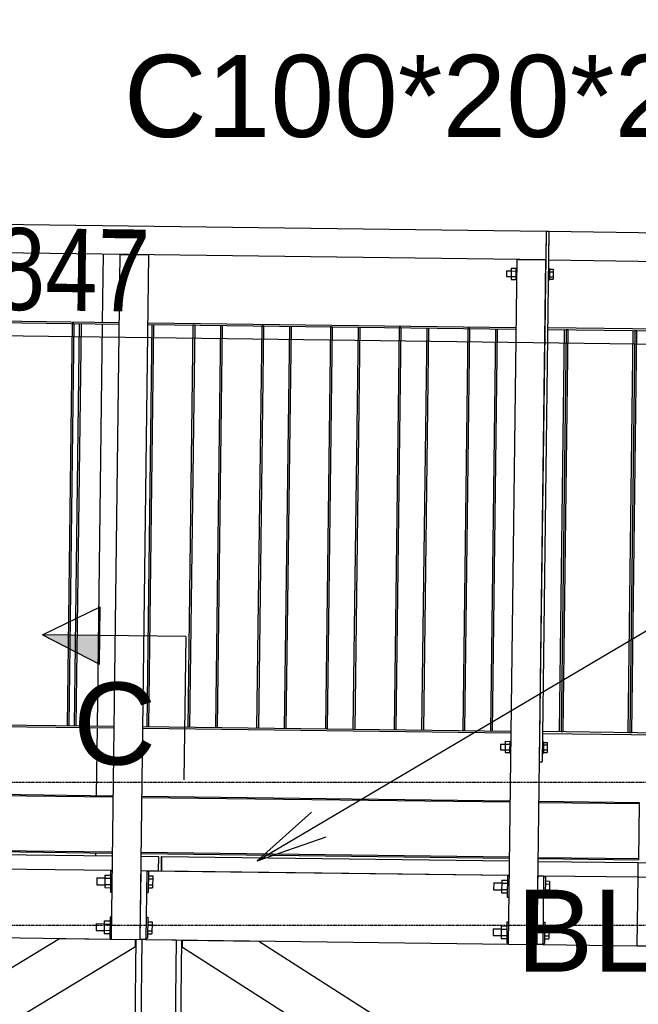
# Model space of a CAD drawing. Header units: millimetres. Extents: x -32861 to 254386, y 0 to 15445.
# Tile 18 of 67: x 119007 to 120087, y 9737 to 11456. Entities that reach past the tile are written whole.
import ezdxf

# ---------------------------------------------------------------- set-up
doc = ezdxf.new("R2010")
doc.units = ezdxf.units.MM
doc.linetypes.add('DXK_LINE_DOT3', pattern=[5.9187, 2.979, -0.9799, 0.9799, -0.9799])
doc.styles.add('Arial', font='ARIAL.TTF', dxfattribs={"height": 0.2})
doc.styles.add('Arial Narrow', font='ARIALN.TTF', dxfattribs={"height": 0.2})

# ---------------------------------------------------------------- blocks, each defined once
blk = doc.blocks.new('Part-53152 - 19489')
at = {"color": 7}
for p, q in [((119151.5, 10927.9), (119153, 11046.4)), ((119142.5, 10222.9), (119151.5, 10924.9)), ((119141, 10101.5), (119142.5, 10219.9)), ((119139.7, 9996.5), (119139.7, 10001.5))]:
    blk.add_line(p, q, dxfattribs=at)
blk = doc.blocks.new('Part-53243 - 19489')
at = {"color": 7}
blk.add_line((119949.3, 10212.7), (119958.2, 10914.6), dxfattribs=at)
blk = doc.blocks.new('Part-54209 - 19489')
at = {"color": 7}
for p, q in [((119931, 11086.5), (119930.4, 11036.5)), ((119931, 11086.5), (120176, 11083.4)), ((120176, 11083.4), (120175.3, 11033.4)), ((119930.4, 11036.5), (120175.3, 11033.4))]:
    blk.add_line(p, q, dxfattribs=at)
blk = doc.blocks.new('Part-19684 - 19489')
at = {"color": 7}
for p, q in [((119254.3, 9970), (119254.6, 9995)), ((119254.6, 9995), (119255.1, 9995)), ((120087, 9984.4), (120112, 9984.1)), ((120162, 9983.5), (120361.9, 9980.9)), ((120411.9, 9980.3), (120859.4, 9974.6)), ((120859.1, 9949.6), (120859.4, 9974.6)), ((120161.7, 9958.5), (120361.6, 9955.9)), ((120421.6, 9955.2), (120859.1, 9949.6))]:
    blk.add_line(p, q, dxfattribs=at)
blk = doc.blocks.new('Part-53245 - 19489')
at = {"color": 7}
for p, q in [((119709.3, 10215.7), (119718.3, 10917.7)), ((119712.3, 10215.7), (119721.3, 10917.6))]:
    blk.add_line(p, q, dxfattribs=at)
blk = doc.blocks.new('Part-53247 - 19489')
at = {"color": 7}
for p, q in [((119469.4, 10218.8), (119478.3, 10920.7)), ((119472.4, 10218.8), (119481.3, 10920.7))]:
    blk.add_line(p, q, dxfattribs=at)
blk = doc.blocks.new('Part-21095 - 19489')
at = {"color": 7}
for p, q in [((119076.2, 9851.3), (117670.3, 9002.6)), ((119209.2, 9849.6), (119076.2, 9851.3)), ((119209.1, 9838), (119209.2, 9849.6)), ((117801.6, 8988.4), (119209.1, 9838)), ((117670.3, 9002.6), (117670.2, 8990.1))]:
    blk.add_line(p, q, dxfattribs=at)
blk = doc.blocks.new('Part-53244 - 19489')
at = {"color": 7}
for p, q in [((119829.3, 10214.2), (119838.3, 10916.2)), ((119832.3, 10214.2), (119841.3, 10916.1))]:
    blk.add_line(p, q, dxfattribs=at)
blk = doc.blocks.new('Part-21098 - 19489')
at = {"color": 7}
for p, q in [((119291.1, 9837), (119291.2, 9848.5)), ((119424.2, 9846.8), (119291.2, 9848.5)), ((119291.1, 9837), (120674.9, 8952.9)), ((120808.1, 8962.7), (119424.2, 9846.8)), ((120807.9, 8951.2), (120808.1, 8962.7)), ((120674.9, 8952.9), (120807.9, 8951.2))]:
    blk.add_line(p, q, dxfattribs=at)
blk = doc.blocks.new('Part-54182 - 19489')
at = {"color": 7}
for p, q in [((119928.8, 10915), (120168.8, 10912)), ((120168.8, 10915), (119928.9, 10918)), ((120168.8, 10912), (120168.8, 10915))]:
    blk.add_line(p, q, dxfattribs=at)
blk = doc.blocks.new('Part-104676 - 19489')
at = {"color": 7}
for p, q in [((117800.5, 11063.6), (117801.1, 11108.2)), ((118222.5, 11108.2), (119926, 11086.6)), ((119926, 11086.6), (119925.4, 11036.6)), ((119925.4, 11036.6), (117800.5, 11063.6))]:
    blk.add_line(p, q, dxfattribs=at)
blk = doc.blocks.new('Part-53772 - 19489')
at = {"color": 7}
for p, q in [((119910.2, 9841.7), (119911.7, 9961.6)), ((119911.7, 9961.6), (119921.7, 9961.5)), ((119921.7, 9961.5), (119920.2, 9841.5)), ((119920.2, 9841.5), (119910.2, 9841.7))]:
    blk.add_line(p, q, dxfattribs=at)
blk = doc.blocks.new('Part-54299 - 19489')
at = {"color": 7}
for p, q in [((119926, 11086.6), (119914.2, 10160.6)), ((119931, 11086.5), (119919.2, 10160.6)), ((119926, 11086.6), (119931, 11086.5)), ((119914.2, 10160.6), (119919.2, 10160.6))]:
    blk.add_line(p, q, dxfattribs=at)
blk = doc.blocks.new('GridLine-21671 - 19489')
at = {"color": 6, "linetype": 'DXK_LINE_DOT3'}
blk.add_line((107475.6, 10125), (131043.5, 10125), dxfattribs=at)
blk = doc.blocks.new('Part-104716 - 19489')
at = {"color": 7}
for p, q in [((119309.5, 10922.9), (119300.6, 10220.9)), ((119312.5, 10922.8), (119303.6, 10220.9)), ((119312.5, 10922.8), (119309.5, 10922.9)), ((119303.6, 10220.9), (119300.6, 10220.9))]:
    blk.add_line(p, q, dxfattribs=at)
blk = doc.blocks.new('Part-20447 - 19489')
at = {"color": 7}
for p, q in [((119199.6, 9017), (119210.2, 9850.6)), ((119279, 8969.6), (119290.2, 9849.5))]:
    blk.add_line(p, q, dxfattribs=at)
blk = doc.blocks.new('Bolt-54300 - 19489')
at = {"color": 7}
for p, q in [((119854.7, 10196.2), (119854.4, 10176.6)), ((119854.7, 10196.2), (119862.7, 10196.1)), ((119862.7, 10196.3), (119862.4, 10176.3)), ((119862.7, 10196.3), (119864.7, 10196.3)), ((119919.7, 10195.6), (119921.7, 10195.5)), ((119921.7, 10195.5), (119921.4, 10175.5)), ((119921.7, 10194.2), (119928.1, 10194.1)), ((119928.1, 10194.1), (119927.8, 10176.8)), ((119846.6, 10190.8), (119846.5, 10181.5)), ((119846.5, 10181.5), (119854.5, 10181.4)), ((119846.6, 10191.5), (119846.6, 10190.8)), ((119846.6, 10191.5), (119854.6, 10191.4)), ((119854.4, 10176.6), (119862.4, 10176.5)), ((119854.5, 10181.5), (119862.5, 10181.4)), ((119854.6, 10191.3), (119862.6, 10191.2)), ((119862.4, 10176.3), (119864.4, 10176.3)), ((119919.4, 10175.6), (119921.4, 10175.5)), ((119921.4, 10176.9), (119927.8, 10176.8)), ((119921.5, 10181.2), (119927.9, 10181.1)), ((119921.6, 10189.9), (119928, 10189.8))]:
    blk.add_line(p, q, dxfattribs=at)
blk = doc.blocks.new('Part-53248 - 19489')
at = {"color": 7}
for p, q in [((119349.4, 10220.3), (119358.3, 10922.3)), ((119352.4, 10220.3), (119361.3, 10922.2))]:
    blk.add_line(p, q, dxfattribs=at)
blk = doc.blocks.new('Part-53747 - 19489')
at = {"color": 7}
for p, q in [((119254.8, 9970), (119255.1, 9995)), ((119255.1, 9995), (119862, 9987.3)), ((119912, 9986.6), (120087, 9984.4)), ((119254.8, 9970), (119861.7, 9962.3)), ((120086.7, 9959.4), (120087, 9984.4)), ((119921.7, 9961.5), (120086.7, 9959.4))]:
    blk.add_line(p, q, dxfattribs=at)
blk = doc.blocks.new('Part-53250 - 19489')
at = {"color": 7}
for p, q in [((119102.7, 10223.5), (119111.6, 10925.4)), ((119105.7, 10223.4), (119114.6, 10925.4))]:
    blk.add_line(p, q, dxfattribs=at)
blk = doc.blocks.new('Bolt-54301 - 19489')
at = {"color": 7}
for p, q in [((119857.1, 11017.4), (119857.1, 11016.8)), ((119857.1, 11017.4), (119865.1, 11017.3)), ((119865.2, 11022.1), (119864.9, 11002.5)), ((119865.1, 11017.2), (119873.1, 11017.1)), ((119865.2, 11022.1), (119873.2, 11022)), ((119873.2, 11022.2), (119872.9, 11002.2)), ((119873.2, 11022.2), (119875.2, 11022.2)), ((119930.2, 11021.5), (119932.2, 11021.5)), ((119932.2, 11021.5), (119931.9, 11001.5)), ((119932.2, 11020.1), (119938.6, 11020.1)), ((119938.6, 11020.1), (119938.3, 11002.7)), ((119857.1, 11016.8), (119857, 11007.4)), ((119857, 11007.4), (119865, 11007.3)), ((119864.9, 11002.5), (119872.9, 11002.4)), ((119865, 11007.4), (119873, 11007.3)), ((119872.9, 11002.2), (119874.9, 11002.2)), ((119929.9, 11001.5), (119931.9, 11001.5)), ((119931.9, 11002.8), (119938.3, 11002.7)), ((119932, 11007.1), (119938.4, 11007.1)), ((119932.1, 11015.8), (119938.5, 11015.7))]:
    blk.add_line(p, q, dxfattribs=at)
blk = doc.blocks.new('Part-104688 - 19489')
at = {"color": 7}
for p, q in [((119167.2, 9851.1), (119182.4, 11046)), ((119182.4, 11046), (119232.4, 11045.4)), ((119217.2, 9850.5), (119232.4, 11045.4)), ((119167.2, 9851.1), (119217.2, 9850.5))]:
    blk.add_line(p, q, dxfattribs=at)
blk = doc.blocks.new('Part-53249 - 19489')
at = {"color": 7}
for p, q in [((119229.4, 10221.8), (119238.3, 10923.8)), ((119232.4, 10221.8), (119241.3, 10923.7))]:
    blk.add_line(p, q, dxfattribs=at)
blk = doc.blocks.new('GridLine-21668 - 19489')
at = {"color": 6, "linetype": 'DXK_LINE_DOT3'}
blk.add_line((107475.6, 9875), (131044, 9875), dxfattribs=at)
blk = doc.blocks.new('Part-53242 - 19489')
at = {"color": 7}
blk.add_line((120069.3, 10211.2), (120078.2, 10913.1), dxfattribs=at)
blk = doc.blocks.new('Part-53246 - 19489')
at = {"color": 7}
for p, q in [((119589.4, 10217.3), (119598.3, 10919.2)), ((119592.4, 10217.2), (119601.3, 10919.2))]:
    blk.add_line(p, q, dxfattribs=at)
blk = doc.blocks.new('Part-53700 - 19489')
at = {"color": 7}
blk.add_line((120085.2, 9839.4), (120086.7, 9959.4), dxfattribs=at)
blk = doc.blocks.new('Part-53701 - 19489')
at = {"color": 7}
for p, q in [((117610.4, 9870.9), (117611.9, 9990.9)), ((117611.9, 9990.9), (117786.9, 9988.7)), ((117846.9, 9987.9), (118477.8, 9979.9)), ((118537.8, 9979.1), (119168.8, 9971.1)), ((119228.8, 9970.3), (119861.7, 9962.3)), ((119921.7, 9961.5), (120086.7, 9959.4)), ((120085.2, 9839.4), (120086.7, 9959.4)), ((117610.4, 9870.9), (117785.3, 9868.7)), ((117845.3, 9867.9), (118476.3, 9859.9)), ((118536.3, 9859.1), (119167.2, 9851.1)), ((119227.2, 9850.3), (119860.2, 9842.3)), ((119920.2, 9841.5), (120085.2, 9839.4))]:
    blk.add_line(p, q, dxfattribs=at)
blk = doc.blocks.new('Part-53708 - 19489')
at = {"color": 7}
for p, q in [((119220.2, 9850.4), (119207.6, 8860.5)), ((119227.2, 9850.3), (119280.2, 9849.7)), ((119280.2, 9849.7), (119267.6, 8859.7)), ((119207.6, 8860.5), (119267.6, 8859.7))]:
    blk.add_line(p, q, dxfattribs=at)
blk = doc.blocks.new('Part-53745 - 19489')
at = {"color": 7}
for p, q in [((117611.4, 9990.9), (117611.7, 10015.9)), ((117611.7, 10015.9), (117787.2, 10013.7)), ((117837.2, 10013), (118478.1, 10004.9)), ((118528.1, 10004.2), (119169.1, 9996.1)), ((117611.4, 9990.9), (117786.9, 9988.7)), ((117846.9, 9987.9), (118477.8, 9979.9)), ((119219.1, 9995.5), (119249.6, 9995.1)), ((119249.3, 9970.1), (119249.6, 9995.1)), ((118537.8, 9979.1), (119168.8, 9971.1)), ((119228.8, 9970.3), (119249.3, 9970.1))]:
    blk.add_line(p, q, dxfattribs=at)
blk = doc.blocks.new('Part-53761 - 19489')
at = {"color": 7}
for p, q in [((119860.2, 9842.3), (119875.4, 11037.2)), ((119875.4, 11037.2), (119925.4, 11036.6)), ((119910.2, 9841.7), (119925.4, 11036.6)), ((119860.2, 9842.3), (119910.2, 9841.7))]:
    blk.add_line(p, q, dxfattribs=at)
blk = doc.blocks.new('Bolt-53773 - 19489')
at = {"color": 7}
for p, q in [((119848.6, 9953.9), (119848.3, 9932)), ((119848.6, 9953.9), (119858.6, 9953.8)), ((119858.7, 9961.3), (119858.2, 9924.3)), ((119858.7, 9961.3), (119861.7, 9961.3)), ((119921.7, 9960.5), (119924.7, 9960.5)), ((119924.7, 9960.5), (119924.2, 9923.5)), ((119924.6, 9952.4), (119932.1, 9952.3)), ((119932.1, 9952.3), (119931.8, 9931.5)), ((119834.5, 9948.3), (119834.4, 9937.1)), ((119834.4, 9937.1), (119848.4, 9937)), ((119834.5, 9949.1), (119834.5, 9948.3)), ((119834.5, 9949.1), (119848.5, 9949)), ((119848.4, 9937.5), (119858.4, 9937.3)), ((119848.5, 9948.4), (119858.5, 9948.3)), ((119924.4, 9936.8), (119931.9, 9936.7)), ((119924.5, 9947.2), (119932, 9947.1)), ((119848.3, 9932), (119858.3, 9931.9)), ((119858.2, 9924.3), (119861.2, 9924.3)), ((119921.2, 9923.5), (119924.2, 9923.5)), ((119924.3, 9931.6), (119931.8, 9931.5)), ((119833.5, 9868.3), (119833.4, 9857.1)), ((119833.5, 9869.1), (119833.5, 9868.3)), ((119833.5, 9869.1), (119847.5, 9869)), ((119847.6, 9873.9), (119847.3, 9852)), ((119847.5, 9868.4), (119857.5, 9868.3)), ((119847.6, 9873.9), (119857.6, 9873.8)), ((119857.7, 9881.3), (119857.2, 9844.3)), ((119857.7, 9881.3), (119860.7, 9881.3)), ((119920.7, 9880.5), (119923.7, 9880.5)), ((119923.7, 9880.5), (119923.2, 9843.5)), ((119923.5, 9867.2), (119931, 9867.1)), ((119923.6, 9872.4), (119931.1, 9872.3)), ((119931.1, 9872.3), (119930.8, 9851.5)), ((119833.4, 9857.1), (119847.4, 9857)), ((119847.3, 9852), (119857.3, 9851.9)), ((119847.4, 9857.5), (119857.4, 9857.3)), ((119923.3, 9851.6), (119930.8, 9851.5)), ((119923.4, 9856.8), (119930.9, 9856.7)), ((119857.2, 9844.3), (119860.2, 9844.3)), ((119920.2, 9843.5), (119923.2, 9843.5))]:
    blk.add_line(p, q, dxfattribs=at)
blk = doc.blocks.new('Part-53779 - 19489')
at = {"color": 7}
for p, q in [((120159.9, 10210), (119919.9, 10213.1)), ((119919.9, 10210.1), (120159.8, 10207)), ((120159.8, 10207), (120159.9, 10210))]:
    blk.add_line(p, q, dxfattribs=at)
blk = doc.blocks.new('Part-54224 - 19489')
at = {"color": 7}
for p, q in [((120086.7, 9959.4), (120161.7, 9958.5)), ((120161.7, 9958.5), (120160.2, 9838.5)), ((120085.2, 9839.4), (120160.2, 9838.5))]:
    blk.add_line(p, q, dxfattribs=at)
blk = doc.blocks.new('Part-54242 - 19489')
at = {"color": 7}
for p, q in [((119961.2, 10914.6), (119952.2, 10212.7)), ((119964.2, 10914.6), (119955.2, 10212.6)), ((119964.2, 10914.6), (119961.2, 10914.6)), ((119955.2, 10212.6), (119952.2, 10212.7))]:
    blk.add_line(p, q, dxfattribs=at)
blk = doc.blocks.new('Part-54243 - 19489')
at = {"color": 7}
for p, q in [((120081.1, 10913.1), (120072.2, 10211.1)), ((120084.1, 10913), (120075.2, 10211.1)), ((120084.1, 10913), (120081.1, 10913.1)), ((120075.2, 10211.1), (120072.2, 10211.1))]:
    blk.add_line(p, q, dxfattribs=at)
blk = doc.blocks.new('Bolt-104698 - 19489')
at = {"color": 7}
for p, q in [((119165.7, 9970.1), (119165.3, 9933.1)), ((119165.7, 9970.1), (119168.7, 9970.1)), ((119228.7, 9969.3), (119231.7, 9969.3)), ((119231.7, 9969.3), (119231.3, 9932.3)), ((119141.6, 9957.1), (119141.4, 9945.9)), ((119141.6, 9957.9), (119141.6, 9957.1)), ((119141.6, 9957.9), (119155.6, 9957.8)), ((119155.7, 9962.7), (119155.4, 9940.8)), ((119155.6, 9957.2), (119165.6, 9957.1)), ((119155.7, 9962.7), (119165.7, 9962.6)), ((119231.6, 9961.2), (119239.1, 9961.1)), ((119231.6, 9956), (119239.1, 9955.9)), ((119239.1, 9961.1), (119238.9, 9940.3)), ((119141.4, 9945.9), (119155.4, 9945.8)), ((119155.4, 9946.3), (119165.4, 9946.1)), ((119155.4, 9940.8), (119165.4, 9940.7)), ((119231.4, 9945.6), (119238.9, 9945.5)), ((119231.4, 9940.4), (119238.9, 9940.3)), ((119165.3, 9933.1), (119168.3, 9933.1)), ((119228.3, 9932.3), (119231.3, 9932.3)), ((119154.6, 9882.7), (119154.4, 9860.8)), ((119154.6, 9882.7), (119164.6, 9882.6)), ((119164.7, 9890.1), (119164.3, 9853.1)), ((119164.7, 9890.1), (119167.7, 9890.1)), ((119227.7, 9889.3), (119230.7, 9889.3)), ((119230.7, 9889.3), (119230.3, 9852.3)), ((119140.6, 9877.1), (119140.4, 9865.9)), ((119140.4, 9865.9), (119154.4, 9865.8)), ((119140.6, 9877.9), (119140.6, 9877.1)), ((119140.6, 9877.9), (119154.6, 9877.8)), ((119154.4, 9866.3), (119164.4, 9866.2)), ((119154.6, 9877.2), (119164.6, 9877.1)), ((119230.4, 9865.6), (119237.9, 9865.5)), ((119230.6, 9881.2), (119238.1, 9881.1)), ((119230.6, 9876), (119238.1, 9875.9)), ((119238.1, 9881.1), (119237.9, 9860.3)), ((119154.4, 9860.8), (119164.4, 9860.7)), ((119164.3, 9853.1), (119167.3, 9853.1)), ((119227.3, 9852.3), (119230.3, 9852.3)), ((119230.4, 9860.4), (119237.9, 9860.3))]:
    blk.add_line(p, q, dxfattribs=at)
blk = doc.blocks.new('Part-104715 - 19489')
at = {"color": 7}
for p, q in [((119230.9, 10926.9), (119873.9, 10918.7)), ((119230.9, 10923.9), (119873.8, 10915.7))]:
    blk.add_line(p, q, dxfattribs=at)
blk = doc.blocks.new('Part-104544 - 19489')
at = {"color": 7}
for p, q in [((117611.8, 10020.9), (117613, 10118.9)), ((117613, 10118.9), (117613, 10120.9)), ((117613, 10120.9), (117788.5, 10118.7)), ((117613, 10118.9), (117788.5, 10116.7)), ((117838.5, 10118), (118479.5, 10109.9)), ((117838.5, 10116), (118479.4, 10107.9)), ((118529.4, 10107.2), (119170.4, 10099.1)), ((118529.5, 10109.2), (119170.4, 10101.1)), ((119220.4, 10100.4), (119863.4, 10092.3)), ((119220.4, 10098.4), (119863.3, 10090.3)), ((119913.3, 10089.6), (120088.3, 10087.4)), ((119913.4, 10091.6), (120088.3, 10089.4)), ((120088.3, 10089.4), (120088.3, 10087.4)), ((120088.3, 10087.4), (120087.1, 9989.4)), ((117611.8, 10022.9), (117787.3, 10020.7)), ((117611.8, 10020.9), (117787.3, 10018.7)), ((117837.2, 10018), (118478.2, 10009.9)), ((117837.3, 10020), (118478.2, 10011.9)), ((118528.2, 10011.2), (119169.2, 10003.1)), ((118528.2, 10009.2), (119169.1, 10001.1)), ((119219.1, 10000.5), (119862.1, 9992.3)), ((119219.2, 10002.5), (119862.1, 9994.3)), ((119912.1, 9993.6), (120087.1, 9991.4)), ((119912.1, 9991.6), (120087.1, 9989.4))]:
    blk.add_line(p, q, dxfattribs=at)
blk = doc.blocks.new('Part-104691 - 19489')
at = {"color": 7}
for p, q in [((119098.6, 10925.6), (119089.6, 10223.6)), ((119101.6, 10925.5), (119092.6, 10223.6)), ((119101.6, 10925.5), (119098.6, 10925.6)), ((119092.6, 10223.6), (119089.6, 10223.6))]:
    blk.add_line(p, q, dxfattribs=at)
blk = doc.blocks.new('Part-104692 - 19489')
at = {"color": 7}
for p, q in [((118539.9, 10932.7), (119180.9, 10924.5)), ((118540, 10935.7), (119180.9, 10927.5))]:
    blk.add_line(p, q, dxfattribs=at)
blk = doc.blocks.new('Part-104695 - 19489')
at = {"color": 7}
for p, q in [((118531, 10230.7), (119172, 10222.6)), ((118531, 10227.7), (119171.9, 10219.6))]:
    blk.add_line(p, q, dxfattribs=at)
blk = doc.blocks.new('Part-104697 - 19489')
at = {"color": 7}
for p, q in [((119217.2, 9850.5), (119218.8, 9970.5)), ((119218.8, 9970.5), (119228.8, 9970.3)), ((119228.8, 9970.3), (119227.2, 9850.3)), ((119227.2, 9850.3), (119217.2, 9850.5))]:
    blk.add_line(p, q, dxfattribs=at)
blk = doc.blocks.new('Part-104712 - 19489')
at = {"color": 7}
for p, q in [((119549.5, 10919.8), (119540.6, 10217.9)), ((119552.5, 10919.8), (119543.6, 10217.8)), ((119552.5, 10919.8), (119549.5, 10919.8)), ((119543.6, 10217.8), (119540.6, 10217.9))]:
    blk.add_line(p, q, dxfattribs=at)
blk = doc.blocks.new('Part-104713 - 19489')
at = {"color": 7}
for p, q in [((119669.5, 10918.3), (119660.6, 10216.4)), ((119672.5, 10918.3), (119663.6, 10216.3)), ((119672.5, 10918.3), (119669.5, 10918.3)), ((119663.6, 10216.3), (119660.6, 10216.4))]:
    blk.add_line(p, q, dxfattribs=at)
blk = doc.blocks.new('Part-104714 - 19489')
at = {"color": 7}
for p, q in [((119789.5, 10916.8), (119780.6, 10214.8)), ((119792.5, 10916.7), (119783.6, 10214.8)), ((119792.5, 10916.7), (119789.5, 10916.8)), ((119783.6, 10214.8), (119780.6, 10214.8))]:
    blk.add_line(p, q, dxfattribs=at)
blk = doc.blocks.new('Part-104717 - 19489')
at = {"color": 7}
for p, q in [((119429.5, 10921.4), (119420.6, 10219.4)), ((119432.5, 10921.3), (119423.6, 10219.4)), ((119432.5, 10921.3), (119429.5, 10921.4)), ((119423.6, 10219.4), (119420.6, 10219.4))]:
    blk.add_line(p, q, dxfattribs=at)
blk = doc.blocks.new('Part-104718 - 19489')
at = {"color": 7}
for p, q in [((119221.9, 10218.9), (119864.9, 10210.8)), ((119222, 10221.9), (119864.9, 10213.8))]:
    blk.add_line(p, q, dxfattribs=at)
blk = doc.blocks.new('StraightDimension-21586 - 19489')
at = {"color": 174}
blk.add_line((109581.6, 11023.8), (128427.5, 10784.2), dxfattribs=at)
at = {"color": 30, "style": 'Arial Narrow'}
blk.add_text('18847', height=143.16, rotation=359.2723, dxfattribs=at).set_placement((118777.2, 10951.9))
blk = doc.blocks.new('SectionMark-21661 - 19489')
blk.add_hatch(color=5).paths.add_polyline_path([(119146.8, 10380.9), (119146.1, 10330.9), (119046.8, 10382.2)])
at = {"color": 5}
for p, q in [((119046.8, 10382.2), (119147.4, 10430.9)), ((119146.1, 10330.9), (119147.4, 10430.9)), ((119296.8, 10379), (119046.8, 10382.2)), ((119046.8, 10382.2), (119146.1, 10330.9)), ((119296.8, 10379), (119293.6, 10129))]:
    blk.add_line(p, q, dxfattribs=at)
at = {"color": 5, "style": 'Arial'}
blk.add_text('C', height=143.3, rotation=359.2723, dxfattribs=at).set_placement((119099.5, 10156.5))
blk = doc.blocks.new('Mark-55320 - 19489')
at = {"color": 136}
for p, q in [((120263.3, 10086.7), (120231.5, 11221.1)), ((120234.8, 10210.9), (120263.3, 10086.7)), ((120263.3, 10086.7), (120284.8, 10212.4))]:
    blk.add_line(p, q, dxfattribs=at)
at = {"color": 30, "style": 'Arial'}
blk.add_text('C100*20*2', height=143.26, dxfattribs=at).set_placement((119188.8, 11251.1))
blk = doc.blocks.new('Mark-55332 - 19489')
at = {"color": 136}
for p, q in [((119421.5, 9987.6), (121590.4, 11270.3)), ((119516.4, 10072.7), (119421.5, 9987.6)), ((119421.5, 9987.6), (119541.8, 10029.7))]:
    blk.add_line(p, q, dxfattribs=at)
at = {"color": 30, "style": 'Arial'}
blk.add_text('BL25*490', height=143.26, dxfattribs=at).set_placement((121620.4, 11300.3))
blk = doc.blocks.new('Mark-55331 - 19489')
at = {"color": 30, "style": 'Arial'}
blk.add_text('BL25*832', height=143.26, dxfattribs=at).set_placement((119874.6, 9794))

msp = doc.modelspace()

# ---------------------------------------------------------------- block references
for name in ['Mark-55332 - 19489', 'Mark-55320 - 19489', 'StraightDimension-21586 - 19489', 'Part-104676 - 19489', 'Part-54299 - 19489', 'Part-54209 - 19489', 'Part-53152 - 19489', 'Part-104688 - 19489', 'Part-53761 - 19489', 'Bolt-54301 - 19489', 'Part-104692 - 19489', 'Part-104691 - 19489', 'Part-53250 - 19489', 'Part-53249 - 19489', 'Part-104715 - 19489', 'Part-104716 - 19489', 'Part-53248 - 19489', 'Part-104717 - 19489', 'Part-53247 - 19489', 'Part-104712 - 19489', 'Part-53246 - 19489', 'Part-104713 - 19489', 'Part-53245 - 19489', 'Part-104714 - 19489', 'Part-53244 - 19489', 'Part-54182 - 19489', 'Part-53243 - 19489', 'Part-54242 - 19489', 'Part-53242 - 19489', 'Part-54243 - 19489', 'SectionMark-21661 - 19489', 'GridLine-21671 - 19489', 'Part-104695 - 19489', 'Part-104718 - 19489', 'Part-53779 - 19489', 'Bolt-54300 - 19489', 'Part-104544 - 19489', 'Part-53745 - 19489', 'GridLine-21668 - 19489', 'Part-53701 - 19489', 'Part-19684 - 19489', 'Part-53747 - 19489', 'Bolt-104698 - 19489', 'Part-104697 - 19489', 'Bolt-53773 - 19489', 'Part-53772 - 19489', 'Part-53700 - 19489', 'Part-54224 - 19489', 'Mark-55331 - 19489', 'Part-21095 - 19489', 'Part-20447 - 19489', 'Part-53708 - 19489', 'Part-21098 - 19489']:
    msp.add_blockref(name, (0, 0))

doc.saveas('drawing.dxf')
